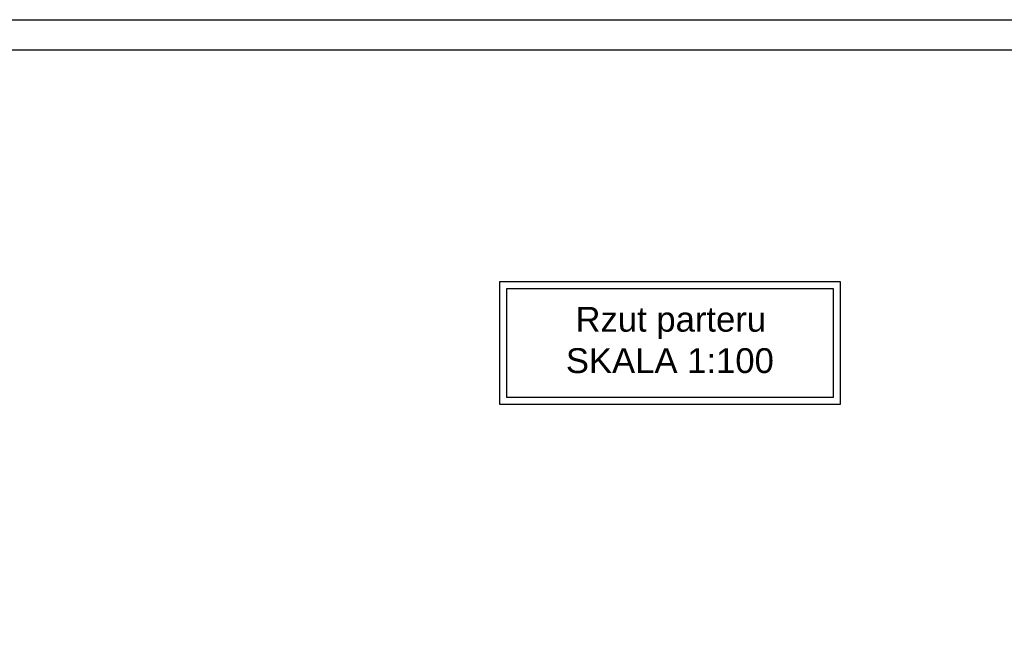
# Model space of a CAD drawing. Header units: inches. Extents: x -112469 to 885939, y -131046 to 286269.
# Tile 46 of 138: x 1361 to 17702, y -99228 to -89046. Entities that reach past the tile are written whole.
import ezdxf

# ---------------------------------------------------------------- set-up
doc = ezdxf.new("R2010")
doc.units = ezdxf.units.IN
doc.header["$MEASUREMENT"] = 0
doc.styles.get("Standard").update_dxf_attribs({"font": 'arial.ttf'})

msp = doc.modelspace()

# ---------------------------------------------------------------- linework, layer by layer
for points in [[(-22272, -89046), (52228, -89046), (52228, -131046), (-22272, -131046)], [(-21772, -89546), (51728, -89546), (51728, -130546), (-21772, -130546)], [(9328, -93390), (14978, -93390), (14978, -95431), (9328, -95431)], [(9445, -93508), (14861, -93508), (14861, -95313), (9445, -95313)]]:
    msp.add_lwpolyline(points, close=True)

# ---------------------------------------------------------------- texts
at = {"insert": (10426, -93811), "char_height": 411.6, "width": 22558.04, "attachment_point": 1}
msp.add_mtext(' Rzut parteru\\PSKALA 1:100', dxfattribs=at)

doc.saveas('drawing.dxf')
